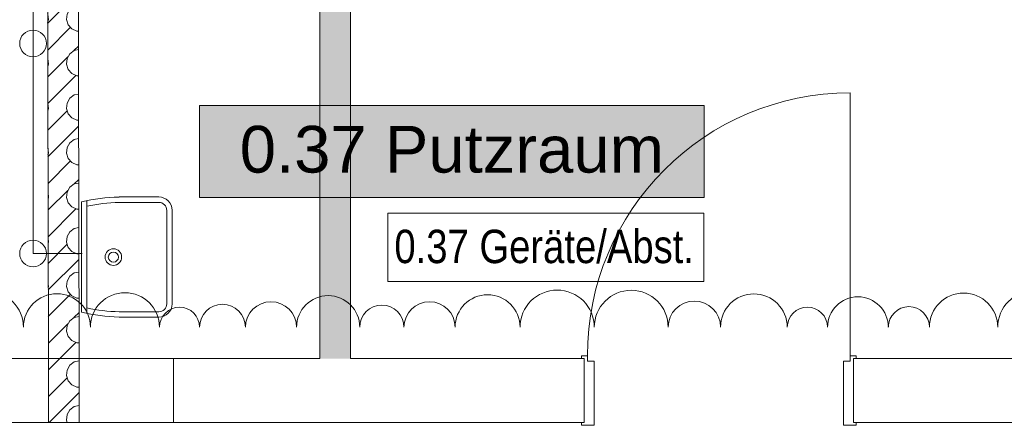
# Model space of a CAD drawing. Header units: metres. Extents: x -80 to 1923, y -189 to 69.
# Tile 136 of 149: x 949.26 to 952.95, y 16.69 to 18.21. Entities that reach past the tile are written whole.
import ezdxf
from ezdxf.enums import TextEntityAlignment as Align

# ---------------------------------------------------------------- set-up
doc = ezdxf.new("R2010")
doc.units = ezdxf.units.M
doc.header["$MEASUREMENT"] = 0
for name, color, linetype in [('10 Wand außen', 7, 'Continuous'), ('70 Entwässerung_Schmutzwasser', 7, 'Continuous'), ('90 Allgemein Hinweise', 7, 'Continuous'), ('Abbruch_10 Wand außen', 7, 'Continuous'), ('Abbruch_80 Raumbez Abbruch 50stel', 7, 'Continuous'), ('Neubau_10 Wand außen', 7, 'Continuous'), ('Neubau_10 Wand innen', 7, 'Continuous'), ('Neubau_50 Möblierung', 7, 'Continuous'), ('Neubau_80 Raum', 7, 'Continuous')]:
    doc.layers.add(name, color=color, linetype=linetype)
doc.styles.add('ERSTELLTER_STIL_1', font='ARIALN.TTF')
doc.styles.add('ERSTELLTER_STIL_2', font='ARIALN.TTF')
doc.styles.add('ERSTELLTER_STIL_3', font='arial.ttf')
doc.linetypes.add('Abbruch 1', pattern='A,0,[1,995_ARC_250 PAU_GR+SC_2607011.Shx,S=0.001984,R=0,X=0,Y=0],-0.25,0', length=0.25)

# ---------------------------------------------------------------- blocks, each defined once
blk = doc.blocks.new('*X240', base_point=(929.77, 0))
at = {"layer": 'Neubau_10 Wand außen', "color": 8, "linetype": 'Continuous', "lineweight": 9}
for p, q in [((949.3694, 16.8994), (949.4119, 16.9419)), ((949.4391, 16.8988), (949.4369, 16.8781)), ((949.4495, 16.9168), (949.4391, 16.8988)), ((949.4663, 16.929), (949.4495, 16.9168)), ((949.4843, 16.9328), (949.4663, 16.929)), ((949.3697, 16.8781), (949.3695, 16.8805)), ((949.3695, 16.8773), (949.3697, 16.8781)), ((949.3697, 16.7997), (949.4388, 16.8688)), ((949.4369, 16.8781), (949.4434, 16.8583)), ((949.4434, 16.8583), (949.4573, 16.8429)), ((949.4573, 16.8429), (949.4763, 16.8344)), ((949.4763, 16.8344), (949.4846, 16.8344)), ((949.3719, 16.7019), (949.4846, 16.8146)), ((949.4663, 16.7623), (949.4495, 16.7501)), ((949.4848, 16.7663), (949.4663, 16.7623)), ((949.4391, 16.7321), (949.4369, 16.7114)), ((949.4495, 16.7501), (949.4391, 16.7321)), ((949.4369, 16.7114), (949.44, 16.7019))]:
    blk.add_line(p, q, dxfattribs=at)
blk = doc.blocks.new('Blockrahmentür 1-Fl 27_8')
at = {"layer": '10 Wand außen', "color": 7, "linetype": 'Continuous', "lineweight": 13}
for p, q in [((0.4925, -0.01), (0.4925, 0.975)), ((-0.4925, -0.01), (-0.515, -0.01)), ((-0.515, -0.01), (-0.515, -0.02)), ((-0.515, -0.02), (-0.505, -0.02)), ((-0.505, -0.02), (-0.505, -0.26)), ((-0.4925, -0.03), (-0.4925, -0.01)), ((-0.4675, -0.03), (-0.4925, -0.03)), ((-0.4675, -0.27), (-0.4675, -0.03)), ((0.4675, -0.27), (0.4675, -0.03)), ((0.4675, -0.03), (0.4925, -0.03)), ((0.4925, -0.03), (0.4925, -0.01)), ((0.4925, -0.01), (0.515, -0.01)), ((0.515, -0.02), (0.505, -0.02)), ((0.505, -0.02), (0.505, -0.26)), ((0.515, -0.01), (0.515, -0.02)), ((-0.505, -0.26), (-0.515, -0.26)), ((-0.515, -0.26), (-0.515, -0.27)), ((-0.515, -0.27), (-0.4675, -0.27)), ((0.515, -0.27), (0.4675, -0.27)), ((0.505, -0.26), (0.515, -0.26)), ((0.515, -0.26), (0.515, -0.27))]:
    blk.add_line(p, q, dxfattribs=at)
at = {"layer": '10 Wand außen', "color": 7, "linetype": 'Continuous', "lineweight": 9}
for p, q in [((-0.505, -0.26), (-0.505, -0.02)), ((-0.505, -0.26), (-0.505, -0.02)), ((0.505, -0.26), (0.505, -0.02)), ((0.505, -0.26), (0.505, -0.02))]:
    blk.add_line(p, q, dxfattribs=at)
blk.add_arc((0.4925, -0.01), 0.985, 90, 180, dxfattribs=at)
blk = doc.blocks.new('*X251', base_point=(929.77, 0))
at = {"layer": 'Neubau_10 Wand innen', "color": 8, "linetype": 'Continuous', "lineweight": 9}
for p, q in [((949.3616, 20.0916), (949.3622, 20.0922)), ((949.3676, 20.0655), (949.3616, 20.0758)), ((949.4495, 20.0835), (949.4391, 20.0655)), ((949.4616, 20.0922), (949.4495, 20.0835)), ((949.3633, 20.025), (949.3697, 20.0448)), ((949.3697, 20.0448), (949.3676, 20.0655)), ((949.37, 20), (949.4416, 20.0715)), ((949.4391, 20.0655), (949.4369, 20.0448)), ((949.4369, 20.0448), (949.4434, 20.025)), ((949.3617, 20.0232), (949.3633, 20.025)), ((949.3618, 19.9918), (949.37, 20)), ((949.3678, 19.8978), (949.47, 20)), ((949.4434, 20.025), (949.4573, 20.0095)), ((949.4573, 20.0095), (949.4763, 20.0011)), ((949.47, 20), (949.4722, 20.0022)), ((949.4763, 20.0011), (949.4768, 20.0011)), ((949.4663, 19.929), (949.4495, 19.9168)), ((949.4769, 19.9313), (949.4663, 19.929)), ((949.3676, 19.8988), (949.362, 19.9084)), ((949.3697, 19.8781), (949.3676, 19.8988)), ((949.4391, 19.8988), (949.4369, 19.8781)), ((949.4495, 19.9168), (949.4391, 19.8988)), ((949.3621, 19.857), (949.3633, 19.8583)), ((949.3623, 19.7923), (949.4388, 19.8688)), ((949.3633, 19.8583), (949.3697, 19.8781)), ((949.4369, 19.8781), (949.4434, 19.8583)), ((949.4434, 19.8583), (949.4573, 19.8429)), ((949.4573, 19.8429), (949.4763, 19.8344)), ((949.4763, 19.8344), (949.4772, 19.8344)), ((949.3651, 19.6951), (949.4773, 19.8073)), ((949.3676, 19.7321), (949.3624, 19.741)), ((949.4495, 19.7501), (949.4391, 19.7321)), ((949.4663, 19.7623), (949.4495, 19.7501)), ((949.4774, 19.7647), (949.4663, 19.7623)), ((949.3633, 19.6917), (949.3697, 19.7114)), ((949.3697, 19.7114), (949.3676, 19.7321)), ((949.4391, 19.7321), (949.4369, 19.7114)), ((949.4369, 19.7114), (949.4434, 19.6917)), ((949.3625, 19.6908), (949.3633, 19.6917)), ((949.3628, 19.5928), (949.4513, 19.6813)), ((949.4434, 19.6917), (949.4573, 19.6762)), ((949.4573, 19.6762), (949.4763, 19.6678)), ((949.4763, 19.6678), (949.4776, 19.6678)), ((949.4663, 19.5957), (949.4495, 19.5835)), ((949.4651, 19.5951), (949.4777, 19.6077)), ((949.4778, 19.5981), (949.4663, 19.5957)), ((949.3676, 19.5655), (949.3628, 19.5736)), ((949.3697, 19.5448), (949.3676, 19.5655)), ((949.37, 19.5), (949.4416, 19.5715)), ((949.4391, 19.5655), (949.4369, 19.5448)), ((949.4495, 19.5835), (949.4391, 19.5655)), ((949.363, 19.5246), (949.3633, 19.525)), ((949.3633, 19.525), (949.3697, 19.5448)), ((949.4369, 19.5448), (949.4434, 19.525)), ((949.4434, 19.525), (949.4573, 19.5095)), ((949.363, 19.493), (949.37, 19.5)), ((949.3678, 19.3978), (949.47, 19.5)), ((949.4573, 19.5095), (949.4763, 19.5011)), ((949.47, 19.5), (949.4722, 19.5022)), ((949.4763, 19.5011), (949.478, 19.5011)), ((949.4495, 19.4168), (949.4391, 19.3988)), ((949.4663, 19.429), (949.4495, 19.4168)), ((949.4782, 19.4315), (949.4663, 19.429)), ((949.3676, 19.3988), (949.3632, 19.4063)), ((949.3634, 19.3585), (949.3697, 19.3781)), ((949.3697, 19.3781), (949.3676, 19.3988)), ((949.4391, 19.3988), (949.4369, 19.3781)), ((949.4369, 19.3781), (949.4434, 19.3583)), ((949.3635, 19.2935), (949.4388, 19.3688)), ((949.4434, 19.3583), (949.4573, 19.3429)), ((949.4573, 19.3429), (949.4763, 19.3344)), ((949.4763, 19.3344), (949.4784, 19.3344)), ((949.3651, 19.1951), (949.4785, 19.3085)), ((949.4663, 19.2623), (949.4495, 19.2501)), ((949.4786, 19.2649), (949.4663, 19.2623)), ((949.3676, 19.2321), (949.3637, 19.2389)), ((949.3697, 19.2114), (949.3676, 19.2321)), ((949.4391, 19.2321), (949.4369, 19.2114)), ((949.4495, 19.2501), (949.4391, 19.2321)), ((949.3638, 19.1931), (949.3697, 19.2114)), ((949.4369, 19.2114), (949.4434, 19.1917)), ((949.4434, 19.1917), (949.4573, 19.1762)), ((949.364, 19.094), (949.4513, 19.1813)), ((949.4573, 19.1762), (949.4763, 19.1678)), ((949.4763, 19.1678), (949.4788, 19.1678)), ((949.4495, 19.0835), (949.4391, 19.0655)), ((949.4663, 19.0957), (949.4495, 19.0835)), ((949.4651, 19.0951), (949.479, 19.109)), ((949.479, 19.0984), (949.4663, 19.0957)), ((949.3676, 19.0655), (949.3641, 19.0715)), ((949.3642, 19.0277), (949.3697, 19.0448)), ((949.3697, 19.0448), (949.3676, 19.0655)), ((949.37, 19), (949.4416, 19.0715)), ((949.4391, 19.0655), (949.4369, 19.0448)), ((949.4369, 19.0448), (949.4434, 19.025)), ((949.4434, 19.025), (949.4573, 19.0095)), ((949.4573, 19.0095), (949.4763, 19.0011)), ((949.47, 19), (949.4722, 19.0022)), ((949.3643, 18.9943), (949.37, 19)), ((949.3678, 18.8978), (949.47, 19)), ((949.4763, 19.0011), (949.4792, 19.0011)), ((949.4663, 18.929), (949.4495, 18.9168)), ((949.4794, 18.9318), (949.4663, 18.929)), ((949.3676, 18.8988), (949.3645, 18.9041)), ((949.3697, 18.8781), (949.3676, 18.8988)), ((949.4391, 18.8988), (949.4369, 18.8781)), ((949.4495, 18.9168), (949.4391, 18.8988)), ((949.3646, 18.8623), (949.3697, 18.8781)), ((949.3648, 18.7947), (949.4388, 18.8688)), ((949.4369, 18.8781), (949.4434, 18.8583)), ((949.4434, 18.8583), (949.4573, 18.8429)), ((949.4573, 18.8429), (949.4763, 18.8344)), ((949.4763, 18.8344), (949.4797, 18.8344)), ((949.3651, 18.6951), (949.4797, 18.8097)), ((949.4495, 18.7501), (949.4391, 18.7321)), ((949.4663, 18.7623), (949.4495, 18.7501)), ((949.4798, 18.7652), (949.4663, 18.7623)), ((949.3676, 18.7321), (949.3649, 18.7367)), ((949.365, 18.6969), (949.3697, 18.7114)), ((949.3697, 18.7114), (949.3676, 18.7321)), ((949.4391, 18.7321), (949.4369, 18.7114)), ((949.4369, 18.7114), (949.4434, 18.6917)), ((949.3652, 18.5952), (949.4513, 18.6813)), ((949.4434, 18.6917), (949.4573, 18.6762)), ((949.4573, 18.6762), (949.4763, 18.6678)), ((949.4763, 18.6678), (949.4801, 18.6678)), ((949.4651, 18.5951), (949.4802, 18.6102)), ((949.4802, 18.5986), (949.4663, 18.5957)), ((949.3676, 18.5655), (949.3653, 18.5693)), ((949.3697, 18.5448), (949.3676, 18.5655)), ((949.37, 18.5), (949.4416, 18.5715)), ((949.4391, 18.5655), (949.4369, 18.5448)), ((949.4495, 18.5835), (949.4391, 18.5655)), ((949.4663, 18.5957), (949.4495, 18.5835)), ((949.3654, 18.5315), (949.3697, 18.5448)), ((949.4369, 18.5448), (949.4434, 18.525)), ((949.4434, 18.525), (949.4573, 18.5095)), ((949.3655, 18.4955), (949.37, 18.5)), ((949.3678, 18.3978), (949.47, 18.5)), ((949.4573, 18.5095), (949.4763, 18.5011)), ((949.47, 18.5), (949.4722, 18.5022)), ((949.4763, 18.5011), (949.4805, 18.5011)), ((949.4495, 18.4168), (949.4391, 18.3988)), ((949.4663, 18.429), (949.4495, 18.4168)), ((949.4806, 18.4321), (949.4663, 18.429)), ((949.3676, 18.3988), (949.3657, 18.402)), ((949.3658, 18.366), (949.3697, 18.3781)), ((949.3697, 18.3781), (949.3676, 18.3988)), ((949.4391, 18.3988), (949.4369, 18.3781)), ((949.4369, 18.3781), (949.4434, 18.3583)), ((949.366, 18.296), (949.4388, 18.3688)), ((949.4434, 18.3583), (949.4573, 18.3429)), ((949.4573, 18.3429), (949.4763, 18.3344)), ((949.3662, 18.1962), (949.4809, 18.3109)), ((949.4763, 18.3344), (949.4809, 18.3344)), ((949.4811, 18.2655), (949.4663, 18.2623)), ((949.3676, 18.2321), (949.3661, 18.2346)), ((949.3697, 18.2114), (949.3676, 18.2321)), ((949.4391, 18.2321), (949.4369, 18.2114)), ((949.4495, 18.2501), (949.4391, 18.2321)), ((949.4663, 18.2623), (949.4495, 18.2501)), ((949.3662, 18.2006), (949.3697, 18.2114)), ((949.4369, 18.2114), (949.4434, 18.1917)), ((949.4434, 18.1917), (949.4573, 18.1762)), ((949.3665, 18.0965), (949.4513, 18.1813)), ((949.4573, 18.1762), (949.4763, 18.1678)), ((949.4763, 18.1678), (949.4813, 18.1678)), ((949.4495, 18.0835), (949.4391, 18.0655)), ((949.4663, 18.0957), (949.4495, 18.0835)), ((949.4651, 18.0951), (949.4814, 18.1114)), ((949.4815, 18.0989), (949.4663, 18.0957)), ((949.3676, 18.0655), (949.3665, 18.0672)), ((949.3666, 18.0352), (949.3697, 18.0448)), ((949.3697, 18.0448), (949.3676, 18.0655)), ((949.37, 18), (949.4416, 18.0715)), ((949.4391, 18.0655), (949.4369, 18.0448)), ((949.4369, 18.0448), (949.4434, 18.025)), ((949.4434, 18.025), (949.4573, 18.0095)), ((949.4573, 18.0095), (949.4763, 18.0011)), ((949.3667, 17.9967), (949.37, 18)), ((949.3678, 17.8978), (949.47, 18)), ((949.47, 18), (949.4722, 18.0022)), ((949.4763, 18.0011), (949.4817, 18.0011)), ((949.4819, 17.9323), (949.4663, 17.929)), ((949.3676, 17.8988), (949.367, 17.8998)), ((949.3697, 17.8781), (949.3676, 17.8988)), ((949.4391, 17.8988), (949.4369, 17.8781)), ((949.4495, 17.9168), (949.4391, 17.8988)), ((949.4663, 17.929), (949.4495, 17.9168)), ((949.367, 17.8698), (949.3697, 17.8781)), ((949.3672, 17.7972), (949.4388, 17.8688)), ((949.4369, 17.8781), (949.4434, 17.8583)), ((949.4434, 17.8583), (949.4573, 17.8429)), ((949.4573, 17.8429), (949.4763, 17.8344)), ((949.4763, 17.8344), (949.4821, 17.8344)), ((949.3675, 17.6975), (949.4822, 17.8122)), ((949.4495, 17.7501), (949.4391, 17.7321)), ((949.4663, 17.7623), (949.4495, 17.7501)), ((949.4823, 17.7657), (949.4663, 17.7623)), ((949.3676, 17.7321), (949.3674, 17.7324)), ((949.3674, 17.7044), (949.3697, 17.7114)), ((949.3697, 17.7114), (949.3676, 17.7321)), ((949.4391, 17.7321), (949.4369, 17.7114)), ((949.4369, 17.7114), (949.4434, 17.6917)), ((949.3677, 17.5977), (949.4513, 17.6813)), ((949.4434, 17.6917), (949.4573, 17.6762)), ((949.4573, 17.6762), (949.4763, 17.6678)), ((949.4763, 17.6678), (949.4825, 17.6678)), ((949.4651, 17.5951), (949.4827, 17.6127)), ((949.3697, 17.5448), (949.3678, 17.5632)), ((949.37, 17.5), (949.4416, 17.5715)), ((949.4391, 17.5655), (949.4369, 17.5448)), ((949.4495, 17.5835), (949.4391, 17.5655)), ((949.4663, 17.5957), (949.4495, 17.5835)), ((949.4827, 17.5992), (949.4663, 17.5957)), ((949.3678, 17.539), (949.3697, 17.5448)), ((949.4369, 17.5448), (949.4434, 17.525)), ((949.368, 17.4979), (949.37, 17.5)), ((949.3682, 17.3982), (949.47, 17.5)), ((949.4434, 17.525), (949.4573, 17.5095)), ((949.4573, 17.5095), (949.4763, 17.5011)), ((949.47, 17.5), (949.4722, 17.5022)), ((949.4763, 17.5011), (949.4829, 17.5011)), ((949.4495, 17.4168), (949.4391, 17.3988)), ((949.4663, 17.429), (949.4495, 17.4168)), ((949.4831, 17.4326), (949.4663, 17.429)), ((949.3697, 17.3781), (949.3682, 17.3925)), ((949.4391, 17.3988), (949.4369, 17.3781)), ((949.3683, 17.3736), (949.3697, 17.3781)), ((949.3684, 17.2984), (949.4388, 17.3688)), ((949.4369, 17.3781), (949.4434, 17.3583)), ((949.4434, 17.3583), (949.4573, 17.3429)), ((949.4573, 17.3429), (949.4763, 17.3344)), ((949.3687, 17.1987), (949.4834, 17.3134)), ((949.4763, 17.3344), (949.4834, 17.3344)), ((949.4391, 17.2321), (949.4369, 17.2114)), ((949.4495, 17.2501), (949.4391, 17.2321)), ((949.4663, 17.2623), (949.4495, 17.2501)), ((949.4835, 17.266), (949.4663, 17.2623)), ((949.3697, 17.2114), (949.3686, 17.2219)), ((949.3687, 17.2082), (949.3697, 17.2114)), ((949.4369, 17.2114), (949.4434, 17.1917)), ((949.3689, 17.0989), (949.4513, 17.1813)), ((949.4434, 17.1917), (949.4573, 17.1762)), ((949.4573, 17.1762), (949.4763, 17.1678)), ((949.4763, 17.1678), (949.4838, 17.1678)), ((949.4495, 17.0835), (949.4391, 17.0655)), ((949.4663, 17.0957), (949.4495, 17.0835)), ((949.4651, 17.0951), (949.4839, 17.1139)), ((949.4839, 17.0994), (949.4663, 17.0957)), ((949.3697, 17.0448), (949.3691, 17.0512)), ((949.37, 17), (949.4416, 17.0715)), ((949.4391, 17.0655), (949.4369, 17.0448)), ((949.3691, 17.0428), (949.3697, 17.0448)), ((949.4369, 17.0448), (949.4434, 17.025)), ((949.4434, 17.025), (949.4573, 17.0095)), ((949.4573, 17.0095), (949.4763, 17.0011)), ((949.3692, 16.9992), (949.37, 17)), ((949.4119, 16.9419), (949.47, 17)), ((949.47, 17), (949.4722, 17.0022)), ((949.4763, 17.0011), (949.4842, 17.0011))]:
    blk.add_line(p, q, dxfattribs=at)
blk = doc.blocks.new('Ausgussbecken_OMN_TINA[47]_1', base_point=(949.4927, 17.3219))
at = {"layer": 'Neubau_50 Möblierung', "color": 8, "linetype": 'Continuous', "lineweight": 18}
for p, q in [((949.4927, 17.5285), (949.4927, 17.1153)), ((949.5127, 17.5329), (949.5127, 17.1109)), ((949.7827, 17.5469), (949.6341, 17.5469)), ((949.7827, 17.5269), (949.6344, 17.5269)), ((949.8127, 17.1469), (949.8127, 17.4969)), ((949.8327, 17.4969), (949.8327, 17.1469)), ((949.7827, 17.0969), (949.6341, 17.0969)), ((949.6344, 17.1169), (949.7827, 17.1169))]:
    blk.add_line(p, q, dxfattribs=at)
for radius in [0.031, 0.019]:
    blk.add_circle((949.6127, 17.3219), radius, dxfattribs=at)
for centre, radius, start, end in [((949.6526, 16.8512), 0.6959, 91.5242, 103.287), ((949.6526, 16.8512), 0.6759, 91.5465, 101.9489), ((949.7827, 17.4969), 0.05, 0.0013, 89.9987), ((949.7827, 17.4969), 0.03, 0, 89.9954), ((949.6526, 17.7926), 0.6759, 258.0511, 268.4535), ((949.7827, 17.1469), 0.05, 270.0013, 359.9987), ((949.7827, 17.1469), 0.03, 270.0046, 0), ((949.6526, 17.7926), 0.6959, 256.713, 268.4758)]:
    blk.add_arc(centre, radius, start, end, dxfattribs=at)
blk = doc.blocks.new('Putzraum_0.37_79_1', base_point=(956.987, -12.0819))
at = {"layer": 'Neubau_80 Raum', "linetype": 'Continuous', "lineweight": 0, "true_color": 0x272a1c}
blk.add_hatch(color=250, dxfattribs=at).paths.add_polyline_path([(949.9359, 17.5455), (951.8262, 17.5455), (951.8262, 17.8892), (949.9359, 17.8892)])
at = {"layer": 'Neubau_80 Raum', "color": 7, "linetype": 'Continuous', "lineweight": 9, "flags": 128}
blk.add_lwpolyline([(949.9359, 17.5455), (951.8262, 17.5455), (951.8262, 17.8892), (949.9359, 17.8892)], close=True, dxfattribs=at)
at = {"layer": 'Neubau_80 Raum', "color": 7, "lineweight": 9, "style": 'ERSTELLTER_STIL_3'}
blk.add_attdef('stApartmentId', text='', height=0.175, dxfattribs=at).set_placement((950.8811, 17.7258), align=Align.MIDDLE_CENTER)
at = {"layer": 'Neubau_80 Raum', "color": 7, "lineweight": 9}
for tag, height, style, p in [('DUMMY_850', 0.2, 'ERSTELLTER_STIL_1', (957.7567, -10.5422)), ('ROOM_NAME', 0.2, 'ERSTELLTER_STIL_1', (955.4214, -10.6048)), ('ROOM_NUMBER', 0.175, 'ERSTELLTER_STIL_3', (955.5861, -11.1523)), ('measuredNetAreaCode', 0.175, 'ERSTELLTER_STIL_3', (955.5861, -11.6679)), ('perimeterCode', 0.175, 'ERSTELLTER_STIL_3', (955.5861, -12.0116)), ('ceilingHeightCode', 0.175, 'ERSTELLTER_STIL_3', (955.5861, -12.3554)), ('measuredAreaCode', 0.175, 'ERSTELLTER_STIL_3', (955.5861, -12.6991)), ('DUMMY_851_0', 0.175, 'ERSTELLTER_STIL_3', (957.5169, -12.6991)), ('DUMMY_852', 0.175, 'ERSTELLTER_STIL_3', (955.5861, -13.0429)), ('DUMMY_851_1', 0.175, 'ERSTELLTER_STIL_3', (957.5169, -13.0429)), ('DUMMY_853', 0.175, 'ERSTELLTER_STIL_3', (955.5861, -13.3866)), ('DUMMY_851_2', 0.175, 'ERSTELLTER_STIL_3', (957.5169, -13.3866))]:
    blk.add_attdef(tag, text='', height=height, dxfattribs=dict(at, style=style)).set_placement(p, align=Align.TOP_LEFT)

msp = doc.modelspace()

# ---------------------------------------------------------------- hatches: boundary and pattern name
at = {"layer": 'Abbruch_10 Wand außen', "linetype": 'Continuous', "lineweight": 0, "true_color": 0xffffff}
msp.add_hatch(color=7, dxfattribs=at).paths.add_polyline_path([(950.3863, 20.0922), (950.3863, 16.9419), (950.5013, 16.9419), (950.5013, 20.0922)])

# ---------------------------------------------------------------- linework, layer by layer
at = {"layer": '10 Wand außen', "color": 7, "linetype": 'Continuous', "lineweight": 9}
for p, q in [((949.8375, 16.7719), (949.8375, 16.9419)), ((951.3763, 16.7019), (951.3763, 16.9419)), ((952.3863, 16.7019), (952.3863, 16.9419)), ((949.8375, 16.7019), (949.8375, 16.7719))]:
    msp.add_line(p, q, dxfattribs=at)
at = {"layer": '10 Wand außen', "color": 7, "linetype": 'Continuous', "lineweight": 9, "flags": 128}
for points in [[(950.3863, 16.9419), (949.8375, 16.9419)], [(951.3763, 16.9419), (950.5013, 16.9419)], [(953.0113, 16.9419), (952.3863, 16.9419)], [(949.8375, 16.7019), (950.4438, 16.7019)], [(950.4438, 16.7019), (951.3763, 16.7019)], [(952.3863, 16.7019), (953.0113, 16.7019)]]:
    msp.add_lwpolyline(points, dxfattribs=at)
at = {"layer": '70 Entwässerung_Schmutzwasser', "color": 34, "linetype": 'Continuous', "lineweight": 18, "true_color": 0xa85100}
msp.add_line((949.3117, 17.3352), (949.3117, 20.0322), dxfattribs=at)
at = {"layer": '70 Entwässerung_Schmutzwasser', "color": 47, "linetype": 'Continuous', "lineweight": 18, "true_color": 0x7e6d59}
msp.add_line((949.3117, 17.3352), (949.4955, 17.3352), dxfattribs=at)
at = {"layer": '70 Entwässerung_Schmutzwasser', "color": 34, "linetype": 'Continuous', "lineweight": 18, "true_color": 0xa85100}
for centre in [(949.3117, 18.1219), (949.3117, 17.3352)]:
    msp.add_circle(centre, 0.05, dxfattribs=at)
at = {"layer": '90 Allgemein Hinweise', "color": 6, "linetype": 'Continuous', "lineweight": 18}
for centre, radius in [((951.2757, 17.0591), 0.1391), ((951.5532, 17.0591), 0.1385), ((953.0636, 17.0591), 0.137), ((949.1415, 17.0591), 0.134), ((949.4011, 17.0591), 0.1256), ((949.6561, 17.0591), 0.1294), ((950.4175, 17.0591), 0.1185), ((951.0149, 17.0591), 0.1217), ((951.7898, 17.0591), 0.0981), ((952.0129, 17.0591), 0.1251), ((952.4028, 17.0591), 0.1139), ((952.7987, 17.0591), 0.1279), ((949.8606, 17.0591), 0.075), ((950.0215, 17.0591), 0.0859), ((950.2032, 17.0591), 0.0958), ((950.6189, 17.0591), 0.0828), ((950.7975, 17.0591), 0.0958), ((952.2134, 17.0591), 0.0754), ((952.5937, 17.0591), 0.0771)]:
    msp.add_arc(centre, radius, 0, 180, dxfattribs=at)
at = {"layer": 'Abbruch_10 Wand außen', "color": 40, "linetype": 'Abbruch 1', "lineweight": 9, "true_color": 0xe6c200, "flags": 128}
for points in [[(950.3863, 20.0922), (950.3863, 16.9419)], [(950.5013, 16.9419), (950.5013, 20.0922)]]:
    msp.add_lwpolyline(points, dxfattribs=at)
at = {"layer": 'Abbruch_80 Raumbez Abbruch 50stel', "color": 40, "linetype": 'Continuous', "lineweight": 9, "true_color": 0xe6c200, "flags": 128}
msp.add_lwpolyline([(950.6408, 17.2302), (951.8253, 17.2302), (951.8253, 17.4861), (950.6408, 17.4861), (950.6408, 17.2302)], close=True, dxfattribs=at)
at = {"layer": 'Neubau_10 Wand außen', "color": 7, "linetype": 'Continuous', "lineweight": 9, "flags": 128}
for points in [[(949.3693, 16.9419), (948.8525, 16.9419)], [(949.3693, 16.9419), (949.3699, 16.7019)], [(949.4843, 16.9419), (949.3693, 16.9419)], [(949.4849, 16.7019), (949.4843, 16.9419)], [(949.8375, 16.9419), (949.4843, 16.9419)], [(948.8525, 16.7019), (949.3699, 16.7019)], [(949.3699, 16.7019), (949.4849, 16.7019)], [(949.4849, 16.7019), (949.8375, 16.7019)]]:
    msp.add_lwpolyline(points, dxfattribs=at)
at = {"layer": 'Neubau_10 Wand innen', "color": 7, "linetype": 'Continuous', "lineweight": 9, "flags": 128}
for points in [[(949.3654, 18.5194), (949.3693, 16.9419)], [(949.4843, 16.9419), (949.4804, 18.5194)]]:
    msp.add_lwpolyline(points, dxfattribs=at)

# ---------------------------------------------------------------- block references
at = {"layer": '10 Wand außen', "color": 7, "linetype": 'Continuous', "lineweight": 13}
msp.add_blockref('Blockrahmentür 1-Fl 27_8', (951.8813, 16.9619), dxfattribs=at)
at = {"layer": '10 Wand außen', "color": 7, "lineweight": 9}
msp.add_blockref('*X240', (929.77, 0), dxfattribs=at)
at = {"layer": 'Neubau_10 Wand innen', "color": 7, "lineweight": 9}
msp.add_blockref('*X251', (929.77, 0), dxfattribs=at)
at = {"layer": 'Neubau_50 Möblierung', "color": 8, "linetype": 'Continuous', "lineweight": 18}
msp.add_blockref('Ausgussbecken_OMN_TINA[47]_1', (949.4927, 17.3219), dxfattribs=at)
at = {"layer": 'Neubau_80 Raum', "color": 7, "linetype": 'Continuous', "lineweight": 13}
ref = msp.add_blockref('Putzraum_0.37_79_1', (956.987, -12.0819), dxfattribs=at)
ref.add_attrib('stApartmentId', '0.37 Putzraum', dxfattribs={"color": 7, "lineweight": 9, "height": 0.175, "style": 'ERSTELLTER_STIL_3'}).set_placement((950.8811, 17.7258), align=Align.MIDDLE_CENTER)

# ---------------------------------------------------------------- texts
at = {"layer": 'Abbruch_80 Raumbez Abbruch 50stel', "color": 40, "linetype": 'Continuous', "lineweight": 9, "true_color": 0xe6c200, "insert": (950.6658, 17.4243), "char_height": 0.125, "attachment_point": 1, "style": 'ERSTELLTER_STIL_2'}
msp.add_mtext('\\A1;{\\pql;\\fArial Narrow|b0|i0|c0|p0;\\W1.000000;0.3\\fArial Narrow|b0|i0|c0|p0;\\W1.000000;7\\fArial Narrow|b0|i0|c0|p0;\\W1.000000; \\fArial Narrow|b0|i0|c0|p0;\\W1.000000;Geräte/\\fArial Narrow|b0|i0|c0|p0;\\W1.000000;Abst.}', dxfattribs=at)

doc.saveas('drawing.dxf')
